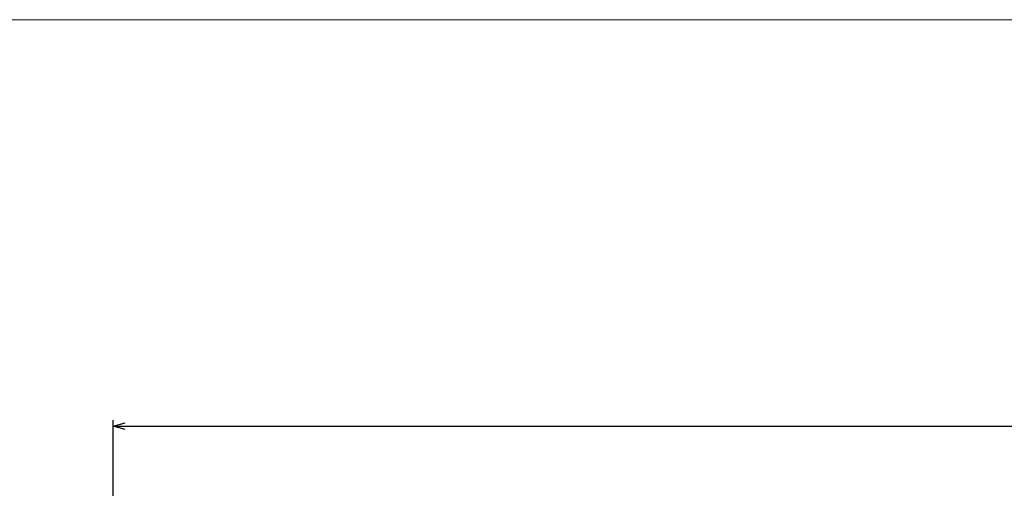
# Model space of a CAD drawing. Extents: x 23 to 1533, y 6 to 258.
# Tile 11 of 16: x 155 to 277, y 200 to 258. Entities that reach past the tile are written whole.
import ezdxf
from ezdxf.enums import TextEntityAlignment as Align

# ---------------------------------------------------------------- set-up
doc = ezdxf.new("R2010")
doc.units = 0
doc.header["$MEASUREMENT"] = 0
doc.layers.add('B_ANNO_DIM', color=7, linetype='Continuous', lineweight=18)
doc.layers.add('B_ANNO_TEXT', color=7, linetype='Continuous', lineweight=18)
doc.layers.add('B_ANNO_NOPLOT', color=47, linetype='Continuous', lineweight=18, plot=False)
doc.styles.add('Annotative', font='calibri.ttf', dxfattribs={"height": 0.0625})
doc.styles.get("Standard").update_dxf_attribs({"font": 'calibri.ttf'})
doc.dimstyles.new('Annotative', dxfattribs={"dimscale": 0, "dimtxt": 0.0625, "dimasz": 0.0625, "dimexe": 0.03125, "dimexo": 0.03125, "dimgap": 0.03125, "dimtad": 1, "dimdec": 3, "dimzin": 3, "dimdsep": 46, "dimlunit": 4, "dimtxsty": 'Standard', "dimblk": 'OPEN30', "dimcen": 0.03125, "dimaunit": 1, "dimadec": 0, "dimazin": 3, "dimtfac": 0.75, "dimtdec": 3, "dimtofl": 0, "dimtmove": 0, "dimatfit": 3, "dimldrblk": 'OPEN30', "dimfxl": 1, "dimtfill": 1, "dimfrac": 1, "dimtolj": 1, "dimtzin": 0, "dimarcsym": 0})

# ---------------------------------------------------------------- blocks, each defined once
blk = doc.blocks.new('*U127')
at = {"layer": 'B_ANNO_NOPLOT', "flags": 128}
blk.add_lwpolyline([(0, 0), (-1.005828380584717e-07, 252.000000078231), (323.9276625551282, 252.0000001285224), (323.9276625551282, 238.8551612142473), (377.999999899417, 238.855161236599), (377.9999999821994, 40.49960530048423), (316.5707527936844, 40.49960528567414), (316.5707528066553, 1.229344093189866e-07)], close=True, dxfattribs=at)
blk = doc.blocks.new('*U52')
at = {"layer": 'B_ANNO_NOPLOT', "flags": 128}
blk.add_lwpolyline([(0, 0), (-1.005828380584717e-07, 252.000000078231), (323.9276625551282, 252.0000001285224), (323.9276625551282, 238.8551612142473), (377.999999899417, 238.855161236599), (377.9999999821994, 40.49960530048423), (316.5707527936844, 40.49960528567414), (316.5707528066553, 1.229344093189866e-07)], close=True, dxfattribs=at)
blk = doc.blocks.new('_Open30')
at = {"color": 0, "linetype": 'ByBlock', "lineweight": -2}
for p, q in [((-1, 0.26794919), (0, 0)), ((0, 0), (-1, -0.26794919)), ((0, 0), (-1, 0))]:
    blk.add_line(p, q, dxfattribs=at)
blk = doc.blocks.new('*D99')
at = {"layer": 'B_ANNO_DIM', "color": 0, "lineweight": -2, "transparency": 16777216}
for p, q in [((144.0738011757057, 169.0649330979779), (144.0738011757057, 202.3077683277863)), ((145.5738011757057, 201.5577683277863), (268.5510828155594, 201.5577683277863)), ((270.0510828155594, 169.0649330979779), (270.0510828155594, 202.3077683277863))]:
    blk.add_line(p, q, dxfattribs=at)
at = {"layer": 'Defpoints', "color": 0, "transparency": 16777216}
for p in [(270.0510828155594, 201.5577683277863), (144.0738011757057, 168.3149330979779), (270.0510828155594, 168.3149330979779)]:
    blk.add_point(p, dxfattribs=at)
at = {"layer": 'B_ANNO_DIM', "color": 0, "lineweight": -2, "transparency": 16777216, "xscale": 1.5, "yscale": 1.5, "zscale": 1.5, "rotation": 180}
blk.add_blockref('_Open30', (144.0738011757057, 201.5577683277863), dxfattribs=at)
at = {"layer": 'B_ANNO_DIM', "color": 0, "lineweight": -2, "transparency": 16777216, "xscale": 1.5, "yscale": 1.5, "zscale": 1.5}
blk.add_blockref('_Open30', (270.0510828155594, 201.5577683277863), dxfattribs=at)
blk = doc.blocks.new('INS_G82W_BASE')
at = {"layer": 'B_ANNO_TEXT', "style": 'Annotative'}
for tag, p in [('B#', (171.5883013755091, 52.41198882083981, 1.684491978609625)), ('6LAPLENGTH', (206.5582489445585, 52.41083497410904, 1.684491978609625))]:
    blk.add_attdef(tag, text='', height=1.5, dxfattribs=at).set_placement(p, align=Align.MIDDLE_CENTER)
at = {"layer": 'B_ANNO_DIM'}
dim = blk.add_linear_dim(base=(270.0510828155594, 201.5577683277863, 0.8422459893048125), p1=(144.0738011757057, 168.3149330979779, 0.8422459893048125), p2=(270.0510828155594, 168.3149330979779, 0.8422459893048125), text=' ', dimstyle='Annotative', dxfattribs=at)
dim.commit()
dim.dimension.update_dxf_attribs({"geometry": '*D99', "text_midpoint": (207.0400419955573, 201.5577683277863, 0.8422459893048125), "dimtype": 128})

msp = doc.modelspace()

# ---------------------------------------------------------------- block references
msp.add_blockref('*U52', (22.50471087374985, 5.999998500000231))

# ---------------------------------------------------------------- next in the draw order: block references
msp.add_blockref('INS_G82W_BASE', (22.50471087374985, 5.999998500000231))

# ---------------------------------------------------------------- next in the draw order: block references
msp.add_blockref('*U127', (22.50471087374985, 5.999998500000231))

doc.saveas('drawing.dxf')
